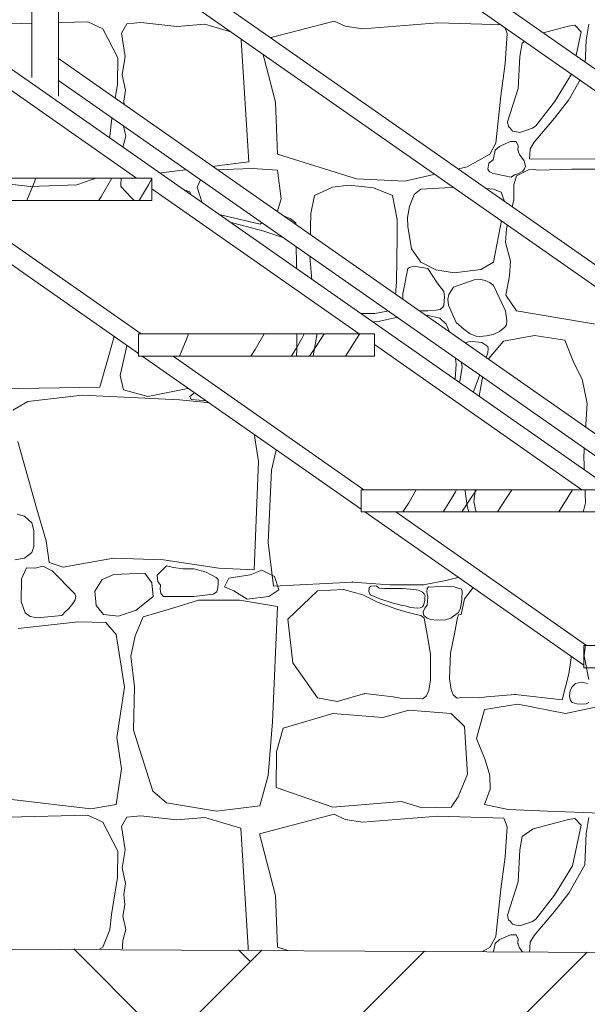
# Model space of a CAD drawing. Header units: millimetres. Extents: x 16408 to 141596, y -21057 to 26364.
# Tile 132 of 144: x 85231 to 85868, y -5563 to -4457. Entities that reach past the tile are written whole.
import ezdxf

# ---------------------------------------------------------------- set-up
doc = ezdxf.new("R2010")
doc.units = ezdxf.units.MM
doc.header["$MEASUREMENT"] = 0
doc.linetypes.add('Wipeout_Contour', pattern=[1000, 0, -1000])
for name, color, linetype, lineweight in [('0_Nr_pióra__1', 7, 'Continuous', 13), ('0_Nr_pióra__103', 7, 'Continuous', 5), ('0_Nr_pióra__175', 7, 'Continuous', 5), ('0_Nr_pióra__41', 7, 'Continuous', 15), ('0_Nr_pióra__51', 7, 'Continuous', 15)]:
    doc.layers.add(name, color=color, linetype=linetype, lineweight=lineweight)
doc.layers.add('0_Nr_pióra__101', color=7, linetype='Continuous', lineweight=5, true_color=0xb2b2b2)
doc.layers.add('_elementy3d_Nr_pióra__101', color=7, linetype='Continuous', lineweight=5, true_color=0xb2b2b2)
doc.layers.add('_elementy3d', color=7, linetype='Continuous')
doc.styles.add('STYL_AUTOMATYCZNY_2', font='txt')
doc.dimstyles.new('STYL_AUTOMATYCZNY__1', dxfattribs={"dimtxt": 150, "dimasz": 95, "dimexe": 0.18, "dimexo": 0.0625, "dimgap": 0.09, "dimtad": 1, "dimtih": 1, "dimtoh": 1, "dimdec": 0, "dimlfac": 0.1, "dimzin": 0, "dimdsep": 46, "dimtxsty": 'STYL_AUTOMATYCZNY_2', "dimblk": 'ARROWHEAD_6', "dimblk1": 'ARROWHEAD_6', "dimblk2": 'ARROWHEAD_6', "dimcen": 0.09, "dimse1": 1, "dimse2": 1, "dimclrd": 7, "dimclre": 7, "dimclrt": 7, "dimadec": 1, "dimazin": 0, "dimtfac": 1, "dimtdec": 4, "dimtmove": 0, "dimatfit": 3, "dimfxl": 0, "dimtolj": 1, "dimtzin": 0, "dimarcsym": 0})

# ---------------------------------------------------------------- blocks, each defined once
blk = doc.blocks.new('*X4')
at = {"layer": '_elementy3d_Nr_pióra__101', "color": 253, "linetype": 'Continuous', "lineweight": 5, "true_color": 0xb2b2b2}
for p, q in [((85500, -4480.1), (85583.9, -4458.2)), ((85583.9, -4458.2), (85596.1, -4463.9)), ((85307.3, -4459), (85217.7, -4461.2)), ((85323.9, -4466.9), (85307.3, -4459)), ((85341, -4499.6), (85323.9, -4466.9)), ((85350.9, -4461.4), (85344.9, -4471.9)), ((85366.5, -4459.9), (85350.9, -4461.4)), ((85406.9, -4464.2), (85366.5, -4459.9)), ((85438.6, -4461.7), (85406.9, -4464.2)), ((85479.1, -4473.8), (85438.6, -4461.7)), ((85596.1, -4463.9), (85616.1, -4466.9)), ((85616.1, -4466.9), (85700, -4460.2)), ((85700, -4460.2), (85774.1, -4462.4)), ((85774.1, -4462.4), (85778, -4472.3)), ((85846.7, -4463.9), (85807, -4474.6)), ((85854.1, -4462.9), (85846.7, -4463.9)), ((85861.2, -4470.3), (85854.1, -4462.9)), ((85869.5, -4461.7), (85866.8, -4479.8)), ((85344.9, -4471.9), (85348.9, -4498)), ((85487.8, -4616.5), (85479.1, -4473.8)), ((85517.7, -4549.5), (85500, -4480.1)), ((85778, -4472.3), (85775.8, -4505.8)), ((85807, -4474.6), (85794.7, -4483)), ((85851.4, -4515.9), (85861.2, -4470.3)), ((85866.8, -4479.8), (85865.3, -4514.9)), ((85794.7, -4483), (85792.2, -4498.1)), ((85340.3, -4529.3), (85341, -4499.6)), ((85348.9, -4498), (85345.6, -4518.5)), ((85792.2, -4498.1), (85790.2, -4534)), ((85775.8, -4505.8), (85770.9, -4542.4)), ((85345.6, -4518.5), (85349.6, -4536)), ((85831.3, -4548.9), (85851.4, -4515.9)), ((85865.3, -4514.9), (85847.2, -4546.6)), ((85333.8, -4570.7), (85340.3, -4529.3)), ((85349.6, -4536), (85347.7, -4548.1)), ((85790.2, -4534), (85778.2, -4571.4)), ((85770.9, -4542.4), (85765.2, -4595.4)), ((85847.2, -4546.6), (85831.3, -4567.4)), ((85347.7, -4548.1), (85348.8, -4560)), ((85520, -4607.6), (85517.7, -4549.5)), ((85810.3, -4575.9), (85831.3, -4548.9)), ((85348.8, -4560), (85346.6, -4572.5)), ((85831.3, -4567.4), (85808.3, -4594.2)), ((85331.8, -4588), (85333.8, -4570.7)), ((85346.6, -4572.5), (85350, -4587.7)), ((85778.2, -4571.4), (85779.5, -4576.7)), ((85779.5, -4576.7), (85781.6, -4578.8)), ((85781.6, -4578.8), (85783.8, -4581.8)), ((85796.7, -4582.1), (85806.4, -4578.7)), ((85806.4, -4578.7), (85810.3, -4575.9)), ((85323.9, -4607.3), (85331.8, -4588)), ((85350, -4587.7), (85346.5, -4600.1)), ((85783.8, -4581.8), (85786.6, -4582.4)), ((85786.6, -4582.4), (85792.2, -4583.4)), ((85792.2, -4583.4), (85796.7, -4582.1)), ((85346.5, -4600.1), (85345.5, -4615.2)), ((85765.2, -4595.4), (85758.5, -4607.8)), ((85769.3, -4599), (85764.7, -4603.4)), ((85776.4, -4595.8), (85769.3, -4599)), ((85781.7, -4593.6), (85776.4, -4595.8)), ((85788.2, -4593.7), (85781.7, -4593.6)), ((85790.3, -4598.6), (85788.2, -4593.7)), ((85790, -4603.4), (85790.3, -4598.6)), ((85803.9, -4601.7), (85803.3, -4608)), ((85808.3, -4594.2), (85803.9, -4601.7)), ((85296.2, -4624.4), (85323.9, -4607.3)), ((85608.9, -4635.5), (85520, -4607.6)), ((85758.5, -4607.8), (85733, -4621.9)), ((85764.7, -4603.4), (85762.2, -4614.2)), ((85791.7, -4608.3), (85790, -4603.4)), ((85796.9, -4615.2), (85791.7, -4608.3)), ((85803.3, -4608), (85803.2, -4612.9)), ((85803.2, -4612.9), (85805.8, -4613.3)), ((85805.8, -4613.3), (85932.6, -4613)), ((85240.7, -4633.1), (85296.2, -4624.4)), ((85345.5, -4615.2), (85344.9, -4625.8)), ((85350.9, -4633.6), (85487.8, -4616.5)), ((85492, -4623.8), (85438.6, -4625.8)), ((85520.3, -4625.8), (85492, -4623.8)), ((85733, -4621.9), (85663.2, -4638.2)), ((85757.5, -4618), (85756.1, -4624.7)), ((85756.1, -4624.7), (85758, -4627.8)), ((85762.2, -4614.2), (85757.5, -4618)), ((85795.5, -4626.9), (85797.3, -4624.3)), ((85798.4, -4621.5), (85796.9, -4615.2)), ((85797.3, -4624.3), (85798.4, -4621.5)), ((85850.7, -4624.7), (85812.3, -4625.7)), ((85907.9, -4624.4), (85850.7, -4624.7)), ((85188.7, -4632.6), (85240.7, -4633.1)), ((85320.7, -4633.3), (85294.7, -4642.2)), ((85333.8, -4632.5), (85320.7, -4633.3)), ((85338.2, -4630.2), (85333.8, -4632.5)), ((85344.6, -4632.9), (85338.2, -4630.2)), ((85344.2, -4644), (85344.6, -4632.9)), ((85344.9, -4625.8), (85346.6, -4631.4)), ((85346.6, -4631.4), (85350.9, -4633.6)), ((85438.6, -4625.8), (85430, -4644.8)), ((85524.4, -4658), (85520.3, -4625.8)), ((85663.2, -4638.2), (85608.9, -4635.5)), ((85758, -4627.8), (85759.3, -4628.2)), ((85759.3, -4628.2), (85762, -4629.6)), ((85762, -4629.6), (85764.7, -4629.9)), ((85764.7, -4629.9), (85782.5, -4633.8)), ((85782.5, -4633.8), (85786.4, -4630.9)), ((85788.5, -4632.3), (85785.6, -4642.3)), ((85786.4, -4630.9), (85790, -4629.9)), ((85802.1, -4625.5), (85788.5, -4632.3)), ((85790, -4629.9), (85795.5, -4626.9)), ((85809, -4625.1), (85802.1, -4625.5)), ((85812.3, -4625.7), (85809, -4625.1)), ((85242.4, -4644), (85179.5, -4636.8)), ((85294.7, -4642.2), (85242.4, -4644)), ((85362.6, -4663.5), (85344.2, -4644)), ((85430, -4644.8), (85438.6, -4671.9)), ((85582, -4644.8), (85561.7, -4654.4)), ((85600.2, -4642.7), (85582, -4644.8)), ((85628, -4645.5), (85600.2, -4642.7)), ((85649.4, -4654.4), (85628, -4645.5)), ((85708.1, -4645.5), (85681.2, -4647.2)), ((85733.4, -4644.6), (85708.1, -4645.5)), ((85762.6, -4647.2), (85733.4, -4644.6)), ((85785.6, -4642.3), (85785.3, -4659.4)), ((85385.1, -4655.8), (85378.4, -4662.5)), ((85392.4, -4651.2), (85385.1, -4655.8)), ((85397, -4651.1), (85392.4, -4651.2)), ((85402.7, -4651.7), (85397, -4651.1)), ((85416.1, -4648.2), (85402.7, -4651.7)), ((85421.7, -4650.1), (85416.1, -4648.2)), ((85423.9, -4658.4), (85421.7, -4650.1)), ((85561.7, -4654.4), (85557.4, -4674.5)), ((85654.6, -4681.1), (85649.4, -4654.4)), ((85673.7, -4653.1), (85668.2, -4666.7)), ((85681.2, -4647.2), (85673.7, -4653.1)), ((85771.3, -4650.5), (85762.6, -4647.2)), ((85774.5, -4659.7), (85771.3, -4650.5)), ((85374.9, -4678.7), (85362.6, -4663.5)), ((85378.4, -4662.5), (85374.9, -4667.7)), ((85374.9, -4667.7), (85374.9, -4671.9)), ((85424.8, -4672), (85423.9, -4658.4)), ((85520.3, -4671.9), (85524.4, -4658)), ((85668.2, -4666.7), (85666.1, -4678.8)), ((85772.1, -4680.3), (85774.5, -4659.7)), ((85785.3, -4659.4), (85777.2, -4691.5)), ((85374.9, -4671.9), (85380.8, -4679.5)), ((85375.9, -4707.6), (85374.9, -4678.7)), ((85380.8, -4679.5), (85386.8, -4682.5)), ((85407.7, -4680.5), (85418.3, -4678.7)), ((85418.3, -4678.7), (85424.6, -4676.1)), ((85424.6, -4676.1), (85424.8, -4672)), ((85438.6, -4671.9), (85500.5, -4686.5)), ((85500.5, -4686.5), (85520.3, -4671.9)), ((85518.2, -4682.8), (85522.6, -4678.7)), ((85522.6, -4678.7), (85528.6, -4678)), ((85528.6, -4678), (85534.2, -4680)), ((85534.2, -4680), (85540.8, -4685.1)), ((85557.4, -4674.5), (85556.4, -4723)), ((85666.1, -4678.8), (85666.3, -4689)), ((85386.8, -4682.5), (85390.5, -4694.8)), ((85399.3, -4694.9), (85402.8, -4689.9)), ((85402.8, -4689.9), (85407.7, -4680.5)), ((85423, -4685.1), (85407.1, -4702.9)), ((85464.1, -4683.6), (85423, -4685.1)), ((85503.7, -4693.8), (85464.1, -4683.6)), ((85517.2, -4688.6), (85518.2, -4682.8)), ((85520.3, -4692.4), (85517.2, -4688.6)), ((85540.8, -4685.1), (85539.7, -4693.6)), ((85654.4, -4700.9), (85654.6, -4681.1)), ((85666.3, -4689), (85670.4, -4714.1)), ((85762.6, -4729.2), (85772.1, -4680.3)), ((85390.5, -4694.8), (85391.9, -4698)), ((85391.9, -4698), (85395.8, -4697.6)), ((85395.8, -4697.6), (85399.3, -4694.9)), ((85530.5, -4702.9), (85503.7, -4693.8)), ((85525.8, -4697), (85520.3, -4692.4)), ((85532.5, -4699.4), (85525.8, -4697)), ((85535.5, -4699.1), (85532.5, -4699.4)), ((85537.1, -4697.3), (85535.5, -4699.1)), ((85539.7, -4693.6), (85537.1, -4697.3)), ((85653.7, -4751.1), (85654.4, -4700.9)), ((85777.2, -4691.5), (85776.1, -4707.2)), ((85364.8, -4752), (85375.9, -4707.6)), ((85407.1, -4702.9), (85389.8, -4771.8)), ((85538.5, -4705.2), (85530.5, -4702.9)), ((85541.1, -4708.2), (85538.5, -4705.2)), ((85541.1, -4710.6), (85541.1, -4708.2)), ((85541.4, -4730.9), (85541.1, -4710.6)), ((85776.1, -4707.2), (85781.6, -4728.2)), ((85556.4, -4723), (85561.7, -4783.2)), ((85670.4, -4714.1), (85681.2, -4729.2)), ((85542.4, -4778.7), (85541.4, -4730.9)), ((85668.2, -4735.1), (85666.3, -4736.4)), ((85673.3, -4733.7), (85668.2, -4735.1)), ((85688.9, -4736.4), (85673.3, -4733.7)), ((85681.2, -4729.2), (85698, -4737.8)), ((85748.6, -4737.5), (85762.6, -4729.2)), ((85781.6, -4728.2), (85780.7, -4744.6)), ((85666.3, -4736.4), (85661, -4764.8)), ((85699.5, -4752.4), (85688.9, -4736.4)), ((85698, -4737.8), (85718.5, -4741.1)), ((85718.5, -4741.1), (85748.6, -4737.5)), ((85780.7, -4744.6), (85776.4, -4766.1)), ((85337.3, -4772.3), (85364.8, -4752)), ((85652.2, -4771.2), (85653.7, -4751.1)), ((85704.1, -4758.9), (85699.5, -4752.4)), ((85717.9, -4757.4), (85712.6, -4765.5)), ((85740.9, -4749), (85717.9, -4757.4)), ((85748.5, -4748.7), (85740.9, -4749)), ((85753.3, -4749.8), (85748.5, -4748.7)), ((85758.4, -4752), (85753.3, -4749.8)), ((85762.5, -4755.4), (85758.4, -4752)), ((85776, -4784), (85762.5, -4755.4)), ((85661, -4764.8), (85660.8, -4776.9)), ((85706.9, -4762), (85704.1, -4758.9)), ((85707.8, -4768), (85706.9, -4762)), ((85707, -4777.8), (85707.8, -4768)), ((85712.6, -4765.5), (85711.4, -4770.9)), ((85776.4, -4766.1), (85788.5, -4783.9)), ((85336.3, -4814.1), (85337.3, -4772.3)), ((85389.8, -4771.8), (85357.6, -4793.3)), ((85540.9, -4862.2), (85542.4, -4778.7)), ((85649.4, -4783.2), (85652.2, -4771.2)), ((85660.8, -4776.9), (85662.3, -4781.1)), ((85705.8, -4779.8), (85707, -4777.8)), ((85711.4, -4770.9), (85712.3, -4777.6)), ((85712.3, -4777.6), (85720.6, -4796.8)), ((85561.7, -4783.2), (85579.9, -4787.3)), ((85579.9, -4787.3), (85605.4, -4787)), ((85605.4, -4787), (85629.5, -4786.9)), ((85629.5, -4786.9), (85649.4, -4783.2)), ((85672.2, -4788.9), (85651.8, -4791.7)), ((85662.3, -4781.1), (85663.3, -4783.5)), ((85663.3, -4783.5), (85666.3, -4784)), ((85666.3, -4784), (85688.9, -4784)), ((85689.2, -4789.2), (85672.2, -4788.9)), ((85688.9, -4784), (85698.2, -4783.2)), ((85702.4, -4792.1), (85689.2, -4789.2)), ((85698.2, -4783.2), (85702.6, -4782.2)), ((85702.6, -4782.2), (85705.8, -4779.8)), ((85777.7, -4794.9), (85776, -4784)), ((85788.5, -4783.9), (85892.5, -4801.6)), ((85357.6, -4793.3), (85343.5, -4856.5)), ((85566.4, -4798.9), (85559.1, -4840.8)), ((85570.2, -4794.7), (85566.4, -4798.9)), ((85579.2, -4794.4), (85570.2, -4794.7)), ((85600, -4794.1), (85579.2, -4794.4)), ((85631.8, -4796.1), (85600, -4794.1)), ((85651.8, -4791.7), (85631.8, -4796.1)), ((85709.6, -4798.9), (85702.4, -4792.1)), ((85715.4, -4812.6), (85709.6, -4798.9)), ((85720.6, -4796.8), (85729.5, -4804.4)), ((85775.4, -4802.2), (85777.1, -4799.6)), ((85777.1, -4799.6), (85777.7, -4794.9)), ((85718.8, -4828.6), (85715.4, -4812.6)), ((85729.5, -4804.4), (85736.4, -4809.8)), ((85736.4, -4809.8), (85743.2, -4812.3)), ((85743.2, -4812.3), (85747.4, -4812.6)), ((85747.4, -4812.6), (85754.6, -4812.1)), ((85754.6, -4812.1), (85762.2, -4810.3)), ((85762.2, -4810.3), (85769.4, -4807.2)), ((85769.4, -4807.2), (85775.4, -4802.2)), ((85808.6, -4811.4), (85773.9, -4817.8)), ((85842.7, -4816.9), (85808.6, -4811.4)), ((85320.7, -4869.6), (85336.3, -4814.1)), ((85729, -4821), (85725.9, -4825.3)), ((85734.3, -4818.8), (85729, -4821)), ((85739, -4818.2), (85734.3, -4818.8)), ((85749.6, -4819.4), (85739, -4818.2)), ((85756.4, -4823.8), (85749.6, -4819.4)), ((85773.9, -4817.8), (85753.3, -4842.1)), ((85756.7, -4826.7), (85756.4, -4823.8)), ((85852.9, -4842.1), (85842.7, -4816.9)), ((85720.7, -4843.8), (85718.8, -4828.6)), ((85725.9, -4825.3), (85725.2, -4833)), ((85725.2, -4833), (85727.5, -4847)), ((85735.5, -4887.9), (85756.3, -4830.9)), ((85756.3, -4830.9), (85756.7, -4826.7)), ((85559.1, -4840.8), (85559.5, -4864.6)), ((85719.1, -4865.9), (85720.7, -4843.8)), ((85753.3, -4842.1), (85741.7, -4906.5)), ((85862.1, -4860.7), (85852.9, -4842.1)), ((85343.5, -4856.5), (85347.2, -4872.6)), ((85726.4, -4854.4), (85724.8, -4863)), ((85727.5, -4847), (85726.4, -4854.4)), ((85374.4, -4880), (85473.5, -4860.2)), ((85472.6, -4864.9), (85460.5, -4871.1)), ((85497.3, -4874.4), (85472.6, -4864.9)), ((85473.5, -4860.2), (85509.2, -4872.1)), ((85530.5, -4872.6), (85540.9, -4862.2)), ((85559.5, -4864.6), (85561.5, -4878.5)), ((85717.5, -4876.4), (85719.1, -4865.9)), ((85724.8, -4863), (85718.7, -4881.8)), ((85867.8, -4887.9), (85862.1, -4860.7)), ((85194.6, -4871.6), (85320.7, -4869.6)), ((85300.9, -4878.5), (85239.7, -4885.7)), ((85410.1, -4884), (85300.9, -4878.5)), ((85347.2, -4872.6), (85374.4, -4880)), ((85421.7, -4880.2), (85430.8, -4872.9)), ((85430.8, -4872.9), (85446.7, -4872.3)), ((85446.7, -4872.3), (85450.8, -4881.1)), ((85460.5, -4871.1), (85467.6, -4882.3)), ((85522.7, -4877.9), (85497.3, -4874.4)), ((85509.2, -4872.1), (85530.5, -4872.6)), ((85539.1, -4879.7), (85522.7, -4877.9)), ((85561.5, -4878.5), (85566.4, -4885.4)), ((85709.6, -4885.4), (85717.5, -4876.4)), ((85239.7, -4885.7), (85223.1, -4895.6)), ((85445, -4887.2), (85410.1, -4884)), ((85423.2, -4883.5), (85421.7, -4880.2)), ((85441.1, -4885), (85423.2, -4883.5)), ((85450.8, -4881.1), (85441.1, -4885)), ((85489.8, -4895.1), (85445, -4887.2)), ((85467.6, -4882.3), (85487.3, -4888.8)), ((85487.3, -4888.8), (85497.6, -4897.6)), ((85535.3, -4897.6), (85539.1, -4879.7)), ((85556.6, -4888.5), (85554.9, -4891.5)), ((85560.6, -4887.8), (85556.6, -4888.5)), ((85572.3, -4891.5), (85560.6, -4887.8)), ((85566.4, -4885.4), (85584.7, -4896.9)), ((85683.5, -4896.4), (85703, -4890.1)), ((85703, -4890.1), (85709.6, -4885.4)), ((85718.7, -4881.8), (85720.1, -4888.2)), ((85720.1, -4888.2), (85724.4, -4890.5)), ((85724.4, -4890.5), (85730.5, -4890.2)), ((85730.5, -4890.2), (85735.5, -4887.9)), ((85864, -4947.1), (85867.8, -4887.9)), ((85498.8, -4953.3), (85489.8, -4895.1)), ((85497.6, -4897.6), (85523.5, -4902.9)), ((85523.5, -4902.9), (85535.3, -4897.6)), ((85554.9, -4891.5), (85553.2, -4897.1)), ((85553.2, -4897.1), (85554.9, -4903.7)), ((85577.9, -4895.2), (85572.3, -4891.5)), ((85576, -4901.5), (85577.6, -4898.8)), ((85577.6, -4898.8), (85577.9, -4895.2)), ((85584.7, -4896.9), (85597, -4903.7)), ((85642, -4906.1), (85662.9, -4900.9)), ((85662.9, -4900.9), (85683.5, -4896.4)), ((85569.9, -4910.2), (85525.1, -4912.9)), ((85554.9, -4903.7), (85557.3, -4905.4)), ((85557.3, -4905.4), (85561.3, -4906.3)), ((85561.3, -4906.3), (85567.2, -4906.6)), ((85567.2, -4906.6), (85572.3, -4903.7)), ((85607.2, -4914.4), (85569.9, -4910.2)), ((85572.3, -4903.7), (85576, -4901.5)), ((85597, -4903.7), (85614.1, -4907.6)), ((85614.1, -4907.6), (85642, -4906.1)), ((85724, -4907), (85658.8, -4912.7)), ((85734.9, -4911.1), (85724, -4907)), ((85729.8, -4943.2), (85734.9, -4911.1)), ((85741.7, -4906.5), (85744.2, -4969.7)), ((85525.1, -4912.9), (85513.4, -4962.7)), ((85658.8, -4912.7), (85607.2, -4914.4)), ((85228.4, -4930.8), (85249.9, -5006.6)), ((85729.3, -4975.7), (85729.8, -4943.2)), ((85494.1, -5074.9), (85498.8, -4953.3)), ((85866, -4999.6), (85864, -4947.1)), ((85513.4, -4962.7), (85509.5, -5044.1)), ((85733.1, -5002.9), (85729.3, -4975.7)), ((85744.2, -4969.7), (85740.7, -4998.2)), ((85740.7, -4998.2), (85753.3, -5058.1)), ((85859.3, -5026.6), (85866, -4999.6)), ((85249.9, -5006.6), (85260.3, -5042.2)), ((85737.3, -5018.1), (85733.1, -5002.9)), ((85236.1, -5014.6), (85227.9, -5012.2)), ((85244.1, -5022.2), (85236.1, -5014.6)), ((85246.4, -5030.8), (85244.1, -5022.2)), ((85742.6, -5036.1), (85737.3, -5018.1)), ((85246.7, -5040.2), (85246.4, -5030.8)), ((85858.1, -5039.5), (85859.3, -5026.6)), ((85246.7, -5049.2), (85246.7, -5040.2)), ((85260.3, -5042.2), (85263.7, -5066.8)), ((85509.5, -5044.1), (85515.5, -5093.1)), ((85734.9, -5076.4), (85742.6, -5036.1)), ((85852.9, -5058.1), (85858.1, -5039.5)), ((85872.2, -5044.8), (85866.2, -5048.8)), ((85235.9, -5061.7), (85244.1, -5055.4)), ((85244.1, -5055.4), (85246.7, -5049.2)), ((85864.4, -5054.2), (85863, -5058.4)), ((85866.2, -5048.8), (85864.4, -5054.2)), ((85225.2, -5063.8), (85235.9, -5061.7)), ((85263.7, -5066.8), (85279.3, -5072)), ((85279.3, -5072), (85335.8, -5061.6)), ((85335.8, -5061.6), (85392, -5063.5)), ((85392, -5063.5), (85454.2, -5073)), ((85753.3, -5058.1), (85775.6, -5065.8)), ((85775.6, -5065.8), (85813.3, -5068)), ((85813.3, -5068), (85842, -5065.8)), ((85842, -5065.8), (85852.9, -5058.1)), ((85864.4, -5063.3), (85843.6, -5081.8)), ((85863, -5058.4), (85864.4, -5063.3)), ((85238.2, -5072.7), (85232.7, -5085.1)), ((85247.9, -5073), (85238.2, -5072.7)), ((85256.6, -5070.8), (85247.9, -5073)), ((85267, -5075.9), (85256.6, -5070.8)), ((85292.7, -5101.7), (85267, -5075.9)), ((85392, -5073.7), (85385.1, -5080.9)), ((85395.6, -5070.3), (85392, -5073.7)), ((85403.4, -5072.1), (85395.6, -5070.3)), ((85414.1, -5073.9), (85403.4, -5072.1)), ((85426.2, -5073.7), (85414.1, -5073.9)), ((85439.9, -5077.3), (85426.2, -5073.7)), ((85445.8, -5080.6), (85439.9, -5077.3)), ((85454.2, -5073), (85494.1, -5074.9)), ((85489.5, -5080.6), (85502.5, -5075.2)), ((85502.5, -5075.2), (85516.9, -5082.4)), ((85727.3, -5082.4), (85734.9, -5076.4)), ((85749.1, -5082.6), (85779.1, -5077.9)), ((85779.1, -5077.9), (85822.2, -5079.9)), ((85232.7, -5085.1), (85232.3, -5110.6)), ((85323.4, -5085.6), (85315.1, -5099)), ((85336.3, -5080.1), (85323.4, -5085.6)), ((85371, -5078.7), (85336.3, -5080.1)), ((85379.1, -5089.3), (85371, -5078.7)), ((85380.5, -5104.9), (85379.1, -5089.3)), ((85385.1, -5080.9), (85385.7, -5088)), ((85385.7, -5088), (85388.6, -5092.1)), ((85451.4, -5083.3), (85445.8, -5080.6)), ((85453.5, -5085.6), (85451.4, -5083.3)), ((85453.5, -5090.8), (85453.5, -5085.6)), ((85460.6, -5094), (85465.3, -5084.2)), ((85465.3, -5084.2), (85489.5, -5080.6)), ((85515.5, -5093.1), (85604.2, -5088.6)), ((85516.9, -5082.4), (85521.6, -5097.2)), ((85604.2, -5088.6), (85646.4, -5091.8)), ((85684.1, -5091.8), (85709.1, -5086.8)), ((85709.1, -5086.8), (85727.3, -5082.4)), ((85730.2, -5107.3), (85749.1, -5082.6)), ((85822.2, -5079.9), (85843.2, -5100.9)), ((85843.6, -5081.8), (85843, -5093.9)), ((85315.1, -5099), (85316.7, -5115.1)), ((85388.6, -5092.1), (85388.5, -5096.5)), ((85388.5, -5096.5), (85389, -5101.6)), ((85448, -5102.2), (85451.9, -5099.6)), ((85451.9, -5099.6), (85453, -5094.7)), ((85453, -5094.7), (85453.5, -5090.8)), ((85471, -5098.3), (85460.6, -5094)), ((85486.2, -5107.7), (85471, -5098.3)), ((85521.6, -5097.2), (85510.4, -5104.8)), ((85564.9, -5098.6), (85531.6, -5130.3)), ((85594.1, -5097), (85564.9, -5098.6)), ((85615.9, -5102.9), (85594.1, -5097)), ((85623.2, -5095.1), (85622.6, -5099.1)), ((85622.6, -5099.1), (85624.3, -5102.9)), ((85625, -5093.1), (85623.2, -5095.1)), ((85628.6, -5092.8), (85625, -5093.1)), ((85631.2, -5093.3), (85628.6, -5092.8)), ((85633.1, -5094.2), (85631.2, -5093.3)), ((85634.2, -5095.4), (85633.1, -5094.2)), ((85640.6, -5095.9), (85634.2, -5095.4)), ((85660.5, -5095.8), (85640.6, -5095.9)), ((85646.4, -5091.8), (85684.1, -5091.8)), ((85673.3, -5097), (85660.5, -5095.8)), ((85678.3, -5097.8), (85673.3, -5097)), ((85682.9, -5100), (85678.3, -5097.8)), ((85684.8, -5101.7), (85682.9, -5100)), ((85688, -5095.8), (85687.8, -5099.6)), ((85687.8, -5099.6), (85688.9, -5105.7)), ((85689.8, -5094), (85688, -5095.8)), ((85692.1, -5094.3), (85689.8, -5094)), ((85700, -5093.7), (85692.1, -5094.3)), ((85711.2, -5093.2), (85700, -5093.7)), ((85718.5, -5093.9), (85711.2, -5093.2)), ((85724, -5095.8), (85718.5, -5093.9)), ((85726.4, -5096.2), (85724, -5095.8)), ((85727.6, -5098.8), (85726.4, -5096.2)), ((85727.2, -5107.8), (85727.6, -5098.8)), ((85843, -5093.9), (85847.3, -5100.5)), ((85867, -5105.2), (85877.6, -5100.3)), ((85232.3, -5110.6), (85236.8, -5123.1)), ((85290.2, -5112.7), (85293.1, -5108.5)), ((85293.7, -5104.3), (85292.7, -5101.7)), ((85293.1, -5108.5), (85293.7, -5104.3)), ((85361.3, -5120.3), (85380.5, -5104.9)), ((85389, -5101.6), (85392, -5104.9)), ((85392, -5104.9), (85426.2, -5104.9)), ((85431.4, -5109.1), (85408.6, -5116.1)), ((85426.2, -5104.9), (85448, -5102.2)), ((85454.4, -5109.1), (85431.4, -5109.1)), ((85477.5, -5109.1), (85454.4, -5109.1)), ((85520.1, -5116.2), (85477.5, -5109.1)), ((85510.4, -5104.8), (85486.2, -5107.7)), ((85633, -5111.7), (85615.9, -5102.9)), ((85624.3, -5102.9), (85635, -5107.4)), ((85635, -5107.4), (85650.1, -5112.2)), ((85684.7, -5112.4), (85685.4, -5109)), ((85685.9, -5103.9), (85684.8, -5101.7)), ((85685.4, -5109), (85685.6, -5106.4)), ((85685.6, -5106.4), (85685.9, -5103.9)), ((85688.9, -5105.7), (85688.3, -5114.6)), ((85725.6, -5117.8), (85727.2, -5107.8)), ((85726.4, -5125.2), (85730.2, -5107.3)), ((85843.2, -5100.9), (85849.6, -5128.3)), ((85847.3, -5100.5), (85853.3, -5106.2)), ((85853.3, -5106.2), (85867, -5105.2)), ((85278.1, -5126), (85281.9, -5121.8)), ((85281.8, -5122), (85286, -5118.3)), ((85286, -5118.3), (85290.2, -5112.7)), ((85316.7, -5115.1), (85324.7, -5125.2)), ((85341.7, -5127), (85361.3, -5120.3)), ((85408.6, -5116.1), (85384.6, -5123)), ((85514.4, -5245.8), (85520.1, -5116.2)), ((85653, -5118.5), (85633, -5111.7)), ((85650.1, -5112.2), (85659.1, -5114.6)), ((85664, -5121.9), (85653, -5118.5)), ((85659.1, -5114.6), (85664.8, -5115.6)), ((85675.9, -5125), (85664, -5121.9)), ((85664.8, -5115.6), (85669.4, -5117.1)), ((85669.4, -5117.1), (85676.9, -5117.8)), ((85676.9, -5117.8), (85680.3, -5117.5)), ((85680.3, -5117.5), (85682.9, -5116.3)), ((85682.9, -5116.3), (85684.2, -5114.7)), ((85685.4, -5118.1), (85683.8, -5122)), ((85683.8, -5122), (85684.6, -5126.3)), ((85684.2, -5114.7), (85684.7, -5112.4)), ((85688.3, -5114.6), (85685.4, -5118.1)), ((85723.2, -5122.7), (85725.6, -5117.8)), ((85870.2, -5122.2), (85864.3, -5171.5)), ((85296.4, -5133.4), (85229.1, -5140.8)), ((85236.8, -5123.1), (85242.5, -5127.3)), ((85242.5, -5127.3), (85250.4, -5128.7)), ((85250.4, -5128.7), (85278.1, -5126)), ((85327.4, -5133.9), (85296.4, -5133.4)), ((85324.7, -5125.2), (85341.7, -5127)), ((85369.2, -5127.6), (85360.2, -5149.1)), ((85384.6, -5123), (85369.2, -5127.6)), ((85531.6, -5130.3), (85537.5, -5179.3)), ((85680.9, -5126), (85675.9, -5125)), ((85684.9, -5129.3), (85680.9, -5126)), ((85684.6, -5126.3), (85688, -5129.3)), ((85688, -5147.7), (85684.9, -5129.3)), ((85688, -5129.3), (85692.4, -5130.6)), ((85692.4, -5130.6), (85699.5, -5131.3)), ((85699.5, -5131.3), (85708.7, -5131.1)), ((85708.7, -5131.1), (85714.8, -5129.3)), ((85714.8, -5129.3), (85723.2, -5122.7)), ((85718.8, -5146.6), (85722.4, -5128.3)), ((85722.4, -5128.3), (85723.4, -5125.5)), ((85723.4, -5125.5), (85726.4, -5125.2)), ((85849.6, -5128.3), (85849.1, -5132.1)), ((85849.1, -5132.1), (85851.5, -5146.2)), ((85338.8, -5147.7), (85327.4, -5133.9)), ((85348.4, -5206.7), (85338.8, -5147.7)), ((85360.2, -5149.1), (85355.6, -5171.7)), ((85692, -5169.8), (85688, -5147.7)), ((85714.2, -5168.6), (85718.8, -5146.6)), ((85851.5, -5146.2), (85851.6, -5161)), ((85851.6, -5161), (85847.1, -5191.9)), ((85355.6, -5171.7), (85359.5, -5206.5)), ((85692, -5198.6), (85692, -5169.8)), ((85713.4, -5197.5), (85714.2, -5168.6)), ((85864.3, -5171.5), (85869.5, -5198)), ((85537.5, -5179.3), (85564.9, -5218.6)), ((85689.9, -5210.3), (85692, -5198.6)), ((85715.2, -5209.2), (85713.4, -5197.5)), ((85847.1, -5191.9), (85839.9, -5220.9)), ((85339.8, -5263.2), (85348.4, -5206.7)), ((85359.5, -5206.5), (85358.6, -5255)), ((85687.5, -5216.6), (85689.9, -5210.3)), ((85717.4, -5215.5), (85715.2, -5209.2)), ((85848.6, -5210.3), (85848.1, -5216.7)), ((85850.9, -5206.2), (85848.6, -5210.3)), ((85854.8, -5202.6), (85850.9, -5206.2)), ((85861.5, -5201.1), (85854.8, -5202.6)), ((85868.2, -5202.7), (85861.5, -5201.1)), ((85564.9, -5218.6), (85587.1, -5222.8)), ((85587.1, -5222.8), (85618, -5214)), ((85618, -5214), (85649.9, -5217.5)), ((85649.9, -5217.5), (85657.9, -5219)), ((85657.9, -5219), (85677.8, -5219.3)), ((85677.8, -5219.3), (85682.9, -5219.9)), ((85682.9, -5219.9), (85684.9, -5218.6)), ((85684.9, -5218.6), (85687.5, -5216.6)), ((85719.9, -5217.6), (85717.4, -5215.5)), ((85721.9, -5219), (85719.9, -5217.6)), ((85727, -5218.5), (85721.9, -5219)), ((85746.9, -5218.7), (85727, -5218.5)), ((85754.9, -5217.5), (85746.9, -5218.7)), ((85786.9, -5214.8), (85754.9, -5217.5)), ((85839.9, -5220.9), (85786.9, -5214.8)), ((85848.1, -5216.7), (85849, -5221.6)), ((85849, -5221.6), (85850.9, -5223.8)), ((85667.6, -5232.7), (85638.2, -5240.9)), ((85715.2, -5236.2), (85667.6, -5232.7)), ((85743.4, -5264.4), (85752.6, -5231.7)), ((85752.6, -5231.7), (85790, -5225.8)), ((85790, -5225.8), (85843.5, -5236.2)), ((85843.5, -5236.2), (85882.9, -5228)), ((85850.9, -5223.8), (85856.2, -5225.6)), ((85856.2, -5225.6), (85862.5, -5225.7)), ((85862.5, -5225.7), (85866.6, -5225.3)), ((85866.6, -5225.3), (85869.5, -5223.8)), ((85582.1, -5236.2), (85526.6, -5252.8)), ((85638.2, -5240.9), (85582.1, -5236.2)), ((85730, -5251), (85715.2, -5236.2)), ((85358.6, -5255), (85380.1, -5323.6)), ((85509.7, -5305.9), (85514.4, -5245.8)), ((85526.6, -5252.8), (85519.1, -5279.2)), ((85733.3, -5304.3), (85730, -5251)), ((85345, -5298.6), (85339.8, -5263.2)), ((85753.3, -5288.4), (85743.4, -5264.4)), ((85519.1, -5279.2), (85518.6, -5319.5)), ((85758.5, -5306), (85753.3, -5288.4)), ((85338.8, -5338.5), (85345, -5298.6)), ((85500.3, -5340), (85509.7, -5305.9)), ((85723.1, -5329.8), (85733.3, -5304.3)), ((85758.8, -5321.4), (85758.5, -5306)), ((85518.6, -5319.5), (85582.1, -5341.7)), ((85752.6, -5338.5), (85758.8, -5321.4)), ((85221.9, -5332.8), (85310.5, -5343.4)), ((85380.1, -5323.6), (85395.5, -5336.5)), ((85715.2, -5341.7), (85723.1, -5329.8)), ((85310.5, -5343.4), (85338.8, -5338.5)), ((85395.5, -5336.5), (85451.5, -5345.9)), ((85451.5, -5345.9), (85500.3, -5340)), ((85582.1, -5341.7), (85659.2, -5335)), ((85659.2, -5335), (85682.2, -5342.4)), ((85682.2, -5342.4), (85715.2, -5341.7)), ((85779.1, -5344.2), (85752.6, -5338.5)), ((85307.3, -5350.4), (85217.7, -5352.6)), ((85323.9, -5358.3), (85307.3, -5350.4)), ((85350.9, -5352.8), (85344.9, -5363.3)), ((85366.5, -5351.3), (85350.9, -5352.8)), ((85406.9, -5355.6), (85366.5, -5351.3)), ((85438.6, -5353.1), (85406.9, -5355.6)), ((85479.1, -5365.2), (85438.6, -5353.1)), ((85500, -5371.5), (85583.9, -5349.6)), ((85583.9, -5349.6), (85596.1, -5355.3)), ((85616.1, -5358.3), (85700, -5351.6)), ((85700, -5351.6), (85774.1, -5353.8)), ((85774.1, -5353.8), (85778, -5363.7)), ((85823.4, -5345.9), (85779.1, -5344.2)), ((85883.4, -5348.4), (85823.4, -5345.9)), ((85854.1, -5354.3), (85846.7, -5355.3)), ((85861.2, -5361.7), (85854.1, -5354.3)), ((85869.5, -5353.1), (85866.8, -5371.2)), ((85341, -5391), (85323.9, -5358.3)), ((85344.9, -5363.3), (85348.9, -5389.4)), ((85487.6, -5505.4), (85479.1, -5365.2)), ((85596.1, -5355.3), (85616.1, -5358.3)), ((85778, -5363.7), (85775.8, -5397.2)), ((85846.7, -5355.3), (85807, -5366)), ((85851.4, -5407.3), (85861.2, -5361.7)), ((85517.7, -5440.9), (85500, -5371.5)), ((85794.7, -5374.4), (85792.2, -5389.5)), ((85807, -5366), (85794.7, -5374.4)), ((85866.8, -5371.2), (85865.3, -5406.3)), ((85340.3, -5420.7), (85341, -5391)), ((85348.9, -5389.4), (85345.6, -5409.9)), ((85775.8, -5397.2), (85770.9, -5433.8)), ((85792.2, -5389.5), (85790.2, -5425.4)), ((85345.6, -5409.9), (85349.6, -5427.4)), ((85831.3, -5440.3), (85851.4, -5407.3)), ((85865.3, -5406.3), (85847.2, -5438)), ((85333.8, -5462.1), (85340.3, -5420.7)), ((85349.6, -5427.4), (85347.7, -5439.5)), ((85790.2, -5425.4), (85778.2, -5462.8)), ((85347.7, -5439.5), (85348.8, -5451.4)), ((85520, -5499), (85517.7, -5440.9)), ((85770.9, -5433.8), (85765.2, -5486.8)), ((85810.3, -5467.3), (85831.3, -5440.3)), ((85847.2, -5438), (85831.3, -5458.8)), ((85348.8, -5451.4), (85346.6, -5463.9)), ((85331.8, -5479.4), (85333.8, -5462.1)), ((85346.6, -5463.9), (85350, -5479.1)), ((85778.2, -5462.8), (85779.5, -5468.1)), ((85831.3, -5458.8), (85808.3, -5485.6)), ((85779.5, -5468.1), (85781.6, -5470.2)), ((85781.6, -5470.2), (85783.8, -5473.2)), ((85783.8, -5473.2), (85786.6, -5473.8)), ((85786.6, -5473.8), (85792.2, -5474.8)), ((85792.2, -5474.8), (85796.7, -5473.5)), ((85796.7, -5473.5), (85806.4, -5470.1)), ((85806.4, -5470.1), (85810.3, -5467.3)), ((85323.9, -5498.7), (85331.8, -5479.4)), ((85350, -5479.1), (85346.5, -5491.4)), ((85765.2, -5486.8), (85758.5, -5499.2)), ((85776.4, -5487.2), (85769.3, -5490.4)), ((85781.7, -5485), (85776.4, -5487.2)), ((85788.2, -5485.1), (85781.7, -5485)), ((85790.3, -5490), (85788.2, -5485.1)), ((85808.3, -5485.6), (85803.9, -5493.1)), ((85316.3, -5503.4), (85323.9, -5498.7)), ((85346.5, -5491.4), (85345.7, -5503.7)), ((85764.7, -5494.8), (85762.2, -5505.6)), ((85769.3, -5490.4), (85764.7, -5494.8)), ((85790, -5494.8), (85790.3, -5490)), ((85791.7, -5499.7), (85790, -5494.8)), ((85803.9, -5493.1), (85803.3, -5499.4)), ((85542.7, -5506.1), (85520, -5499)), ((85758.5, -5499.2), (85741.8, -5508.4)), ((85762.2, -5505.6), (85758.4, -5508.6)), ((85796.9, -5506.6), (85791.7, -5499.7)), ((85797.5, -5509.1), (85796.9, -5506.6)), ((85803.3, -5499.4), (85803.2, -5504.3)), ((85803.2, -5504.3), (85805.8, -5504.7)), ((85805.8, -5504.7), (85932.6, -5504.4))]:
    blk.add_line(p, q, dxfattribs=at)
for p in [(85790, -4603.4), (85538.5, -4705.2), (85604.2, -5088.6), (85618, -5214), (85684.9, -5218.6), (85684.9, -5218.6), (85719.9, -5217.6), (85719.9, -5217.6), (85786.9, -5214.8), (85790, -5494.8)]:
    blk.add_point(p, dxfattribs=at)
blk = doc.blocks.new('Wypełnienie_2_4', base_point=(0, 0))
at = {"color": 254, "linetype": 'Wipeout_Contour', "lineweight": 0, "ltscale": 1023619.489982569}
blk.add_wipeout([(80843.9, -4580), (80843.9, -5380), (81664.8, -5390.3), (85145.1, -5501.4), (88568.8, -5541.9), (88568.8, -2730), (87198.9, -2730), (87198.9, -3330), (86098.9, -3330), (86098.9, -4019.8), (85013.8, -4019.8), (85013.8, -4580)], dxfattribs=at).dxf.layer = '_elementy3d'
at = {"layer": '_elementy3d_Nr_pióra__101', "color": 253, "linetype": 'Continuous', "lineweight": 5, "true_color": 0xb2b2b2, "flags": 128}
blk.add_lwpolyline([(80843.9, -4580), (80843.9, -5380), (81664.8, -5390.3), (85145.1, -5501.4), (88568.8, -5541.9), (88568.8, -2730), (87198.9, -2730), (87198.9, -3330), (86098.9, -3330), (86098.9, -4019.8), (85013.8, -4019.8), (85013.8, -4580)], close=True, dxfattribs=at)
at = {"layer": '_elementy3d_Nr_pióra__101', "color": 253, "linetype": 'Continuous', "lineweight": 5, "true_color": 0xb2b2b2}
blk.add_blockref('*X4', (0, 0), dxfattribs=at)
blk = doc.blocks.new('*X18')
at = {"layer": '0_Nr_pióra__175', "color": 7, "linetype": 'Continuous', "lineweight": 5}
for p, q in [((85675.9, -4984.8), (85667.4, -4999.7)), ((85714.5, -4996.5), (85719.9, -4987.2)), ((85719.9, -4987.2), (85721.2, -4984.8)), ((85736.3, -4995.5), (85743.4, -4984.8)), ((85767.3, -5009.8), (85783.1, -4984.8)), ((85846.4, -4992.9), (85851.5, -4984.8)), ((85667.4, -4999.7), (85661, -5009.8)), ((85708.9, -5005.6), (85714.5, -4996.5)), ((85726.9, -5009.8), (85736.3, -4995.5)), ((85835.9, -5009.8), (85846.4, -4992.9)), ((85706.2, -5009.8), (85708.9, -5005.6))]:
    blk.add_line(p, q, dxfattribs=at)
blk = doc.blocks.new('Wypełnienie_9_4', base_point=(0, 0))
at = {"layer": '0_Nr_pióra__175', "color": 7, "linetype": 'Continuous', "lineweight": 5}
blk.add_blockref('*X18', (0, 0), dxfattribs=at)
blk = doc.blocks.new('*X20')
at = {"layer": '0_Nr_pióra__175', "color": 7, "linetype": 'Continuous', "lineweight": 5}
for p, q in [((85418.3, -4815), (85420.1, -4809.8)), ((85505, -4809.8), (85495, -4827.3)), ((85547.5, -4814.8), (85550.2, -4809.8)), ((85563.9, -4823), (85572.7, -4809.8)), ((85596.5, -4834.8), (85611.4, -4811.3)), ((85611.4, -4811.3), (85612.4, -4809.8)), ((85409.9, -4834.8), (85418.3, -4815)), ((85542.1, -4824.1), (85547.5, -4814.8)), ((85556.2, -4834.8), (85563.9, -4823)), ((85495, -4827.3), (85490.2, -4834.8)), ((85535.4, -4834.8), (85536.5, -4833.2)), ((85536.5, -4833.2), (85542.1, -4824.1))]:
    blk.add_line(p, q, dxfattribs=at)
blk = doc.blocks.new('Wypełnienie_10_4', base_point=(0, 0))
at = {"layer": '0_Nr_pióra__175', "color": 7, "linetype": 'Continuous', "lineweight": 5}
blk.add_blockref('*X20', (0, 0), dxfattribs=at)
blk = doc.blocks.new('*X22')
at = {"layer": '0_Nr_pióra__175', "color": 7, "linetype": 'Continuous', "lineweight": 5}
for p, q in [((85114, -4642), (85118.5, -4634.8)), ((85149.1, -4659.8), (85163.7, -4634.8)), ((85245.9, -4642.6), (85248.6, -4634.8)), ((85334.1, -4634.8), (85322.5, -4654.9)), ((85375.1, -4642.3), (85379, -4635.3)), ((85238.6, -4659.8), (85245.9, -4642.6)), ((85369.7, -4651.6), (85375.1, -4642.3)), ((85322.5, -4654.9), (85319.4, -4659.8)), ((85364.7, -4659.8), (85369.7, -4651.6))]:
    blk.add_line(p, q, dxfattribs=at)
blk = doc.blocks.new('Wypełnienie_11_4', base_point=(0, 0))
at = {"layer": '0_Nr_pióra__175', "color": 7, "linetype": 'Continuous', "lineweight": 5}
blk.add_blockref('*X22', (0, 0), dxfattribs=at)
blk = doc.blocks.new('*D207')
at = {"layer": '0_Nr_pióra__1', "color": 7, "linetype": 'Continuous', "lineweight": 13}
for p, q in [((84179, -1697.1), (84079, -1797.1)), ((86329, -1797.1), (86429, -1697.1)), ((84129, -1747.1), (86379, -1747.1)), ((86379, -1747.1), (86454, -1747.1))]:
    blk.add_line(p, q, dxfattribs=at)
at = {"layer": '0_Nr_pióra__1', "color": 7, "lineweight": 13, "insert": (85078.2, -1717.1), "char_height": 150, "attachment_point": 7, "style": 'STYL_AUTOMATYCZNY_2'}
blk.add_mtext('\\A1;{\\pql;\\fCentury Gothic|b0|i0|c238|p34;225}', dxfattribs=at)
blk = doc.blocks.new('ARROWHEAD_6')
at = {"color": 0, "linetype": 'Continuous', "lineweight": 0}
for p, q in [((-0.5, -0.5), (0.5, 0.5)), ((0, 0), (-1, 0))]:
    blk.add_line(p, q, dxfattribs=at)

msp = doc.modelspace()

# ---------------------------------------------------------------- block references
at = {"layer": '_elementy3d_Nr_pióra__101', "color": 253, "linetype": 'Continuous', "lineweight": 5, "true_color": 0xb2b2b2}
msp.add_blockref('Wypełnienie_2_4', (0, 0), dxfattribs=at)

# ---------------------------------------------------------------- next in the draw order: wipeouts: each hides what was drawn before it
at = {"color": 254, "linetype": 'Wipeout_Contour', "lineweight": 0, "ltscale": 343778.880404}
msp.add_wipeout([(85274.3, -4500.4), (85274.3, -4524.9), (86336, -5268), (86336, -5243.6)], dxfattribs=at)

# ---------------------------------------------------------------- next in the draw order: wipeouts: each hides what was drawn before it
at = {"color": 254, "linetype": 'Wipeout_Contour', "lineweight": 0, "ltscale": 343736.546607}
msp.add_wipeout([(85274.3, -4310.4), (85274.3, -4334.9), (86336, -5078), (86336, -5053.6)], dxfattribs=at)

# ---------------------------------------------------------------- next in the draw order: wipeouts: each hides what was drawn before it
at = {"color": 254, "linetype": 'Wipeout_Contour', "lineweight": 0, "ltscale": 341416.203115}
msp.add_wipeout([(85244.3, -4521.7), (85274.3, -4542.7), (85274.3, -3442.7), (85244.3, -3421.7)], dxfattribs=at)

# ---------------------------------------------------------------- next in the draw order: wipeouts: each hides what was drawn before it
at = {"color": 254, "linetype": 'Wipeout_Contour', "lineweight": 0, "ltscale": 343689.621615}
msp.add_wipeout([(85274.3, -4090.4), (85274.3, -4114.9), (86336, -4858), (86336, -4833.6)], dxfattribs=at)

# ---------------------------------------------------------------- next in the draw order: wipeouts: each hides what was drawn before it
at = {"color": 254, "linetype": 'Wipeout_Contour', "lineweight": 0, "ltscale": 343644.94376}
msp.add_wipeout([(85274.3, -3870.4), (85274.3, -3894.9), (86336, -4638), (86336, -4613.6)], dxfattribs=at)
at = {"color": 254, "linetype": 'Wipeout_Contour', "lineweight": 0, "ltscale": 427027.733253}
msp.add_wipeout([(85118.3, -4659.8), (85364, -4831.8), (85364, -4809.8), (85367.1, -4809.8), (85152.8, -4659.8)], dxfattribs=at)

# ---------------------------------------------------------------- next in the draw order: wipeouts: each hides what was drawn before it
at = {"color": 254, "linetype": 'Wipeout_Contour', "lineweight": 0, "ltscale": 426245.337645}
msp.add_wipeout([(84902.8, -4484.8), (85117.1, -4634.8), (85361.9, -4634.8), (85129, -4471.8), (85129, -4484.8)], dxfattribs=at)
at = {"color": 254, "linetype": 'Wipeout_Contour', "lineweight": 0, "ltscale": 427540.943427}
msp.add_wipeout([(85152.8, -4659.8), (85367.1, -4809.8), (85611.9, -4809.8), (85379, -4646.8), (85379, -4659.8)], dxfattribs=at)
at = {"color": 254, "linetype": 'Wipeout_Contour', "lineweight": 0, "ltscale": 428325.256816}
msp.add_wipeout([(85368.3, -4834.8), (85614, -5006.8), (85614, -4984.8), (85617.1, -4984.8), (85402.8, -4834.8)], dxfattribs=at)

# ---------------------------------------------------------------- next in the draw order: wipeouts: each hides what was drawn before it
at = {"color": 254, "linetype": 'Wipeout_Contour', "lineweight": 0, "ltscale": 428838.063851}
msp.add_wipeout([(85402.8, -4834.8), (85617.1, -4984.8), (85861.9, -4984.8), (85629, -4821.8), (85629, -4834.8)], dxfattribs=at)
at = {"color": 254, "linetype": 'Wipeout_Contour', "lineweight": 0, "ltscale": 429624.280599}
msp.add_wipeout([(85652.8, -5009.8), (85618.3, -5009.8), (85864, -5181.8), (85864, -5159.8), (85867.1, -5159.8)], dxfattribs=at)

# ---------------------------------------------------------------- next in the draw order: wipeouts: each hides what was drawn before it
at = {"color": 254, "linetype": 'Wipeout_Contour', "lineweight": 0, "ltscale": 430136.68524}
msp.add_wipeout([(85652.8, -5009.8), (85867.1, -5159.8), (86111.9, -5159.8), (85879, -4996.8), (85879, -5009.8)], dxfattribs=at)

# ---------------------------------------------------------------- next in the draw order: wipeouts: each hides what was drawn before it
at = {"color": 254, "linetype": 'Wipeout_Contour', "lineweight": 0, "ltscale": 2476930.245840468}
msp.add_wipeout([(84129, -3747.6), (84129, -3771.8), (84361.9, -3934.8), (84379, -3934.8), (84379, -3946.8), (84611.9, -4109.8), (84629, -4109.8), (84629, -4121.8), (84861.9, -4284.8), (84879, -4284.8), (84879, -4296.8), (85111.9, -4459.8), (85129, -4459.8), (85129, -4471.8), (85361.9, -4634.8), (85379, -4634.8), (85379, -4646.8), (85611.9, -4809.8), (85629, -4809.8), (85629, -4821.8), (85861.9, -4984.8), (85879, -4984.8), (85879, -4996.8), (86111.9, -5159.8), (86129, -5159.8), (86129, -5171.8), (86361.9, -5334.8), (86379, -5334.8), (86379, -5322.6)], dxfattribs=at)

# ---------------------------------------------------------------- next in the draw order: linework, layer by layer
at = {"layer": '0_Nr_pióra__103', "color": 7, "linetype": 'Continuous', "lineweight": 5}
for p, q in [((85244.3, -4521.7), (85244.3, -3458.3)), ((85274.3, -4542.7), (85274.3, -3479.3)), ((86336, -4833.6), (85274.3, -4090.4)), ((86336, -4858), (85274.3, -4114.9)), ((86336, -5053.6), (85274.3, -4310.4)), ((86336, -5078), (85274.3, -4334.9)), ((86336, -5243.6), (85274.3, -4500.4)), ((86336, -5268), (85274.3, -4524.9))]:
    msp.add_line(p, q, dxfattribs=at)
at = {"layer": '0_Nr_pióra__41', "color": 7, "linetype": 'Continuous', "lineweight": 15}
for p, q in [((85361.9, -4634.8), (85129, -4471.8)), ((85611.9, -4809.8), (85379, -4646.8)), ((85364, -4831.8), (85118.3, -4659.8)), ((85367.1, -4809.8), (85152.8, -4659.8)), ((85861.9, -4984.8), (85629, -4821.8)), ((85614, -5006.8), (85368.3, -4834.8)), ((85617.1, -4984.8), (85402.8, -4834.8)), ((85864, -5181.8), (85618.3, -5009.8)), ((85867.1, -5159.8), (85652.8, -5009.8))]:
    msp.add_line(p, q, dxfattribs=at)
at = {"layer": '0_Nr_pióra__51', "color": 7, "linetype": 'Continuous', "lineweight": 15}
for p, q in [((85379, -4634.8), (85114, -4634.8)), ((85379, -4634.8), (85379, -4659.8)), ((85379, -4659.8), (85114, -4659.8)), ((85364, -4809.8), (85364, -4834.8)), ((85629, -4809.8), (85364, -4809.8)), ((85629, -4809.8), (85629, -4834.8)), ((85629, -4834.8), (85364, -4834.8)), ((85614, -4984.8), (85614, -5009.8)), ((85879, -4984.8), (85614, -4984.8)), ((85879, -5009.8), (85614, -5009.8)), ((85864, -5159.8), (85864, -5184.8)), ((86129, -5159.8), (85864, -5159.8)), ((86129, -5184.8), (85864, -5184.8))]:
    msp.add_line(p, q, dxfattribs=at)

# ---------------------------------------------------------------- next in the draw order: block references
at = {"layer": '0_Nr_pióra__175', "color": 7, "linetype": 'Continuous', "lineweight": 5}
for name in ['Wypełnienie_11_4', 'Wypełnienie_10_4', 'Wypełnienie_9_4']:
    msp.add_blockref(name, (0, 0), dxfattribs=at)

# ---------------------------------------------------------------- next in the draw order: wipeouts: each hides what was drawn before it
at = {"color": 254, "linetype": 'Wipeout_Contour', "lineweight": 0, "ltscale": 1011959.782160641}
msp.add_wipeout([(88568.8, -5541.9), (86379, -5507.8), (86379, -6056.4), (86134.7, -6056.4), (86134.7, -5506.4), (85083.2, -5499.4), (81659.8, -5390.1), (80854.6, -5380), (80560.9, -5380), (79643.9, -5325.8), (79643.9, -6533.6), (88568.8, -6533.6)], dxfattribs=at)

# ---------------------------------------------------------------- next in the draw order: hatches: boundary and pattern name
at = {"layer": '0_Nr_pióra__101', "linetype": 'Continuous', "lineweight": 5, "true_color": 0xb2b2b2}
h = msp.add_hatch(dxfattribs=at)
h.set_pattern_fill('Grunt_0004', color=253, style=0, pattern_type=2)
h.set_pattern_definition([(45, (0, 0), (-275.7716, 275.7716), []), (45, (-91.9, 91.9), (-551.543, 551.543), []), (45, (-183.85, 183.85), (-551.543, 551.543), []), (135, (-275.77, 275.77), (91.92388, 91.92388), [390, -390])])
h.paths.add_polyline_path([(88568.8, -5541.9), (86379, -5507.8), (86379, -6056.4), (86134.7, -6056.4), (86134.7, -5506.4), (85083.2, -5499.4), (81659.8, -5390.1), (80854.6, -5380), (80560.9, -5380), (79643.9, -5325.8), (79643.9, -6533.6), (88568.8, -6533.6)])

# ---------------------------------------------------------------- next in the draw order: linework, layer by layer
at = {"layer": '0_Nr_pióra__1', "color": 7, "linetype": 'Continuous', "lineweight": 13}
msp.add_line((85114.3, -5500.4), (86134.8, -5506.4), dxfattribs=at)
at = {"layer": '0_Nr_pióra__41', "color": 7, "linetype": 'Continuous', "lineweight": 15}
msp.add_line((86379, -5322.6), (84129, -3747.6), dxfattribs=at)

# ---------------------------------------------------------------- next in the draw order: dimensions: what is measured, and where the dimension line sits
at = {"color": 7, "linetype": 'Continuous', "lineweight": 13}
dim = msp.add_linear_dim(base=(86379, -1747.1), p1=(84129, -3776.9), p2=(86379, -5328.7), dimstyle='STYL_AUTOMATYCZNY__1', dxfattribs=at)
dim.commit()
dim.dimension.update_dxf_attribs({"geometry": '*D207', "text_midpoint": (85249.7, -1642.1), "dimtype": 160})

doc.saveas('drawing.dxf')
